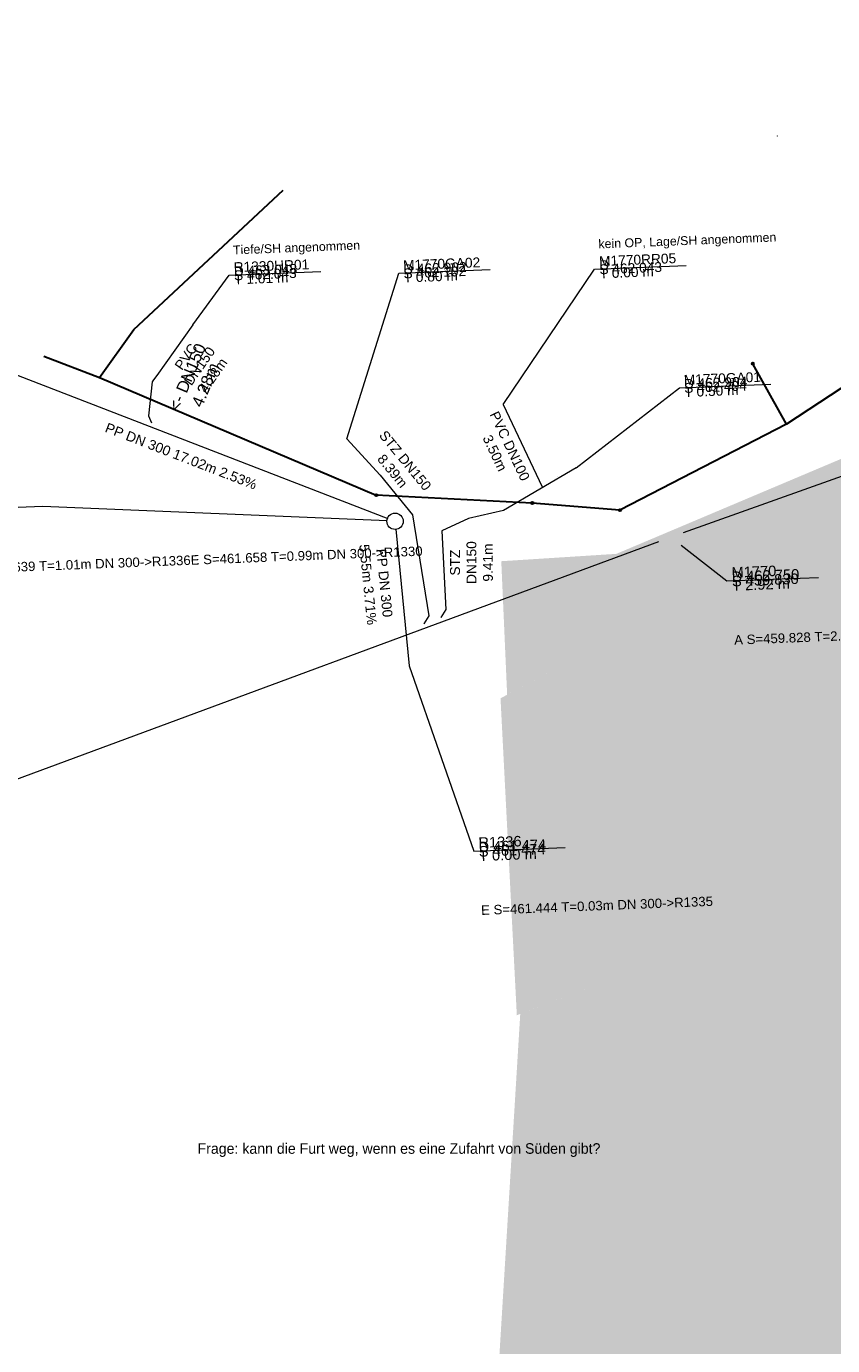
# Model space of a CAD drawing. Header units: metres. Extents: x 730549 to 731755, y 5527678 to 5528494.
# Tile 5 of 207: x 731490 to 731521, y 5527820 to 5527870. Entities that reach past the tile are written whole.
import ezdxf

# ---------------------------------------------------------------- set-up
doc = ezdxf.new("R2010")
doc.units = ezdxf.units.M
doc.header["$LTSCALE"] = 0.1
doc.header["$PDMODE"] = 1
doc.header["$PDSIZE"] = -2
for name, color, linetype in [('B_Festzelt', 7, 'Continuous'), ('Sparten Strom GEPLANT pdf', 7, 'Continuous'), ('Sparten_Glasfaserkabel', 7, 'Continuous'), ('Sparten_Kanal-aus dwg GRUPPE', 7, 'Continuous'), ('Wiese und Waldnaab als Hintergrund', 7, 'Continuous')]:
    doc.layers.add(name, color=color, linetype=linetype)
doc.styles.add('Arial', font='arial.ttf')
doc.styles.add('Futura Windows', font='txt')
picture_1 = doc.add_image_def('image1.png', size_in_pixel=(2382, 1684))

# ---------------------------------------------------------------- blocks, each defined once
blk = doc.blocks.new('PDF-Seite')
at = {"color": 255, "linetype": 'Continuous', "lineweight": 9, "transparency": 33554687}
blk.add_wipeout([(0, 103.921), (293.918, 103.921), (293.918, -103.921), (0, -103.921)], dxfattribs=at)
at = {"transparency": 33554687}
image = blk.add_image(picture_1, insert=(0, -103.921), size_in_units=(293.918, 207.843), dxfattribs=at)
image.dxf.flags = 7
blk = doc.blocks.new('KA_STUTZR')
at = {"color": 7, "linetype": 'Continuous', "lineweight": 25, "transparency": 33554687}
for p in [(0, 0), (0.0005, 0)]:
    blk.add_line(p, (0, 0.0005), dxfattribs=at)
at = {"color": 7, "linetype": 'Continuous', "lineweight": 5, "transparency": 33554687}
blk.add_line((0, 0), (0.001, 0), dxfattribs=at)
at = {"color": 7, "linetype": 'Continuous', "transparency": 33554687}
blk.add_solid([(0, 0.0005), (0.0005, 0), (0, 0)], dxfattribs=at)
blk = doc.blocks.new('KA_STUTZL')
at = {"color": 7, "linetype": 'Continuous', "lineweight": 25, "transparency": 33554687}
for p in [(-0.0005, 0), (0, 0)]:
    blk.add_line(p, (0, 0.0005), dxfattribs=at)
at = {"color": 7, "linetype": 'Continuous', "lineweight": 5, "transparency": 33554687}
blk.add_line((0, 0), (-0.001, 0), dxfattribs=at)
at = {"color": 7, "linetype": 'Continuous', "transparency": 33554687}
blk.add_solid([(0, 0.0005), (-0.0005, 0), (0, 0)], dxfattribs=at)
blk = doc.blocks.new('Ka_stxt_BG_H')
at = {"color": 206, "linetype": 'Continuous', "lineweight": 13, "true_color": 0x660066, "transparency": 33554687}
blk.add_point((0, 0), dxfattribs=at)
at = {"color": 0, "flags": 1}
for tag in ['NAME', 'Z_HIGH', 'Z_LOW', 'DZ', 'RES1', 'RES2', 'RES3', 'RES4', 'RES5', 'RES6', 'BEMERKUNG']:
    blk.add_attdef(tag, (0, 0), '', height=0.00018, dxfattribs=at)
blk = doc.blocks.new('khpfeil')
at = {"color": 7, "linetype": 'Continuous', "lineweight": 25, "transparency": 33554687}
blk.add_line((0, 0), (0, 0), dxfattribs=at)
blk.add_line((0, 0), (0, 0), dxfattribs=at)
blk.add_line((0, 0), (0, 0), dxfattribs=at)
blk.add_line((0, 0), (0, 0), dxfattribs=at)
blk = doc.blocks.new('Ka_stxt_BG_HA')
at = {"color": 206, "linetype": 'Continuous', "lineweight": 13, "true_color": 0x660066, "transparency": 33554687}
blk.add_point((0, 0), dxfattribs=at)
at = {"color": 0, "flags": 1}
for tag in ['NAME', 'Z_HIGH', 'Z_LOW', 'DZ', 'RES1', 'RES2', 'RES3', 'RES4', 'RES5', 'RES6', 'BEMERKUNG']:
    blk.add_attdef(tag, (0, 0), '', height=0.00018, dxfattribs=at)
blk = doc.blocks.new('SG')
at = {"color": 7, "linetype": 'Continuous', "lineweight": 25, "transparency": 33554687}
for p, q in [((0.0007, 0.0007), (-0.0007, 0.0007)), ((-0.0007, 0.0007), (-0.0007, -0.0007)), ((0, 0.00245), (-0.0005, 0.00145)), ((-0.0005, 0.00145), (0.0005, 0.00145)), ((0.0005, 0.00145), (0, 0.00245)), ((0, 0.00145), (0, 0.0007)), ((0.0007, -0.0007), (0.0007, 0.0007)), ((-0.0007, -0.0007), (0.0007, -0.0007)), ((0, -0.0007), (0, -0.002))]:
    blk.add_line(p, q, dxfattribs=at)
at = {"color": 7, "linetype": 'Continuous', "lineweight": 5, "transparency": 33554687}
blk.add_point((0, 0), dxfattribs=at)
blk = doc.blocks.new('Gruppe')
at = {"color": 211, "linetype": 'Continuous', "lineweight": 5, "true_color": 0xff7fff, "transparency": 33554687}
for p, q in [((-935.305, -379.047, -33.021), (-1024.823, -410.909, -33.021)), ((-1025.763, -411.251, -33.361), (-1101.245, -439.165, -33.361))]:
    blk.add_line(p, q, dxfattribs=at)
at = {"color": 150, "linetype": 'Continuous', "lineweight": 30, "true_color": 0x007fff, "transparency": 33554687}
for p, q in [((-1045.805, -403.15, -493.19), (-1040.11, -397.83, -493.19)), ((-1009.373, -399.213, -493.19), (-1020.878, -406.756, -493.19)), ((-1047.119, -404.982, -30.221), (-1045.805, -403.15, -493.19)), ((-1049.242, -404.164, -493.19), (-1047.119, -404.982, -30.221)), ((-1020.878, -406.756, -493.19), (-1022.168, -404.451, -493.19)), ((-1047.119, -404.982, -30.221), (-1036.547, -409.469, -493.19)), ((-1020.878, -406.756, -493.19), (-1027.24, -410.046, -493.19)), ((-1030.588, -409.772, -493.19), (-1036.547, -409.469, -493.19)), ((-1027.24, -410.046, -493.19), (-1030.588, -409.772, -493.19))]:
    blk.add_line(p, q, dxfattribs=at)
at = {"color": 161, "linetype": 'Continuous', "lineweight": 5, "true_color": 0x7f9fff, "transparency": 33554687}
for p, q in [((-1043.555, -402.966, -31.147), (-1044.936, -404.901, -31.147)), ((-1043.555, -402.966, -31.147), (-1044.936, -404.901, -31.147)), ((-1051.429, -404.435, -31.117), (-1036.112, -410.361, -31.117)), ((-1044.936, -404.901, -31.182), (-1045.052, -405.064, -31.182)), ((-1031.696, -406.015, -31.147), (-1030.33, -408.908, -31.147)), ((-1030.33, -408.908, -31.171), (-1030.202, -409.179, -31.171)), ((-1035.803, -410.768, -31.551), (-1035.289, -415.993, -31.551))]:
    blk.add_line(p, q, dxfattribs=at)
at = {"color": 7, "linetype": 'Continuous', "lineweight": 9, "transparency": 33554687, "flags": 128}
for points in [[(-1043.555, -402.966), (-1042.165, -401.072), (-1038.668, -400.934)], [(-1037.667, -407.323), (-1035.693, -400.997), (-1032.196, -400.86)], [(-1031.696, -406.015), (-1028.208, -400.84), (-1024.711, -400.703)], [(-1028.911, -408.424), (-1024.971, -405.371), (-1021.473, -405.234)], [(-1036.132, -410.457), (-1049.279, -409.906), (-1052.776, -410.044)], [(-1024.901, -411.385), (-1023.16, -412.749), (-1019.663, -412.611)], [(-1035.289, -415.993), (-1032.828, -423.068), (-1029.331, -422.931)]]:
    blk.add_lwpolyline(points, dxfattribs=at)
at = {"color": 161, "linetype": 'Continuous', "lineweight": 5, "true_color": 0x7f9fff, "transparency": 33554687, "flags": 128}
blk.add_lwpolyline([(-1045.052, -405.064), (-1045.111, -405.146), (-1045.25, -406.438), (-1045.129, -406.712)], dxfattribs=at)
blk.add_lwpolyline([(-1045.052, -405.064), (-1045.111, -405.146), (-1045.25, -406.438), (-1045.129, -406.712)], dxfattribs=at)
at = {"color": 211, "linetype": 'Continuous', "lineweight": 5, "true_color": 0xff7fff, "transparency": 33554687, "flags": 128}
for points in [[(-1037.667, -407.323), (-1036.401, -408.706), (-1035.166, -410.219), (-1034.547, -414.076), (-1034.734, -414.382)], [(-1028.911, -408.424), (-1031.693, -410.052), (-1033.03, -410.361), (-1034.042, -410.838), (-1033.89, -413.834), (-1034.078, -414.139)]]:
    blk.add_lwpolyline(points, dxfattribs=at)
at = {"color": 150, "linetype": 'Continuous', "lineweight": 30, "true_color": 0x007fff, "transparency": 33554687}
for centre in [(-1022.168, -404.451, -493.19), (-1036.547, -409.469, -493.19), (-1030.588, -409.772, -493.19), (-1027.24, -410.046, -493.19)]:
    blk.add_circle(centre, 0.04, dxfattribs=at)
at = {"color": 162, "linetype": 'Continuous', "lineweight": 9, "true_color": 0x0033cc, "transparency": 33554687}
blk.add_circle((-1035.832, -410.47, -30.54), 0.312, dxfattribs=at)
at = {"color": 216, "true_color": 0x7f007f, "transparency": 33554687, "rotation": 2.251158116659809}
for name, p, xscale, yscale, zscale in [('Ka_stxt_BG_HA', (-1036.277, -400.457, -493.19), 0.375, 0.375, 0.375), ('Ka_stxt_BG_HA', (-1025.555, -404.832, -493.19), 0.375, 0.375, 0.375), ('Ka_stxt_BG_H', (-1023.783, -412.173, -493.19), 0.4, 0.4, 0.4)]:
    blk.add_blockref(name, p, dxfattribs=dict(at, xscale=xscale, yscale=yscale, zscale=zscale))
at = {"color": 176, "true_color": 0x00007f, "transparency": 33554687, "rotation": 2.251158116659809}
for name, p, xscale, yscale, zscale in [('Ka_stxt_BG_HA', (-1028.792, -400.3, -493.19), 0.375, 0.375, 0.375), ('Ka_stxt_BG_HA', (-1042.749, -400.532, -493.19), 0.375, 0.375, 0.375), ('Ka_stxt_BG_H', (-1033.451, -422.492, -493.19), 0.4, 0.4, 0.4)]:
    blk.add_blockref(name, p, dxfattribs=dict(at, xscale=xscale, yscale=yscale, zscale=zscale))
at = {"color": 161, "true_color": 0x7f9fff, "transparency": 33554687}
for p, xscale, yscale, zscale, rotation in [((-1044.798, -404.707, -493.19), 1.5, 1.5, 1.5, 144.4868890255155), ((-1043.77, -407.398, -493.19), 3, 3, 3, 248.84706787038), ((-1035.546, -413.381, -493.19), 3, 3, 3, 185.6182249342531)]:
    blk.add_blockref('khpfeil', p, dxfattribs=dict(at, xscale=xscale, yscale=yscale, zscale=zscale, rotation=rotation))
at = {"color": 30, "true_color": 0xff7f00, "transparency": 33554687}
for name, p, xscale, yscale, zscale, rotation in [('KA_STUTZL', (-1045.129, -406.712, -493.19), 0.4999999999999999, 0.4999999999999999, 0.4999999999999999, 248.84706787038), ('KA_STUTZR', (-1029.626, -408.755, -493.19), 0.5, 0.5, 0.5, 120.3351500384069), ('KA_STUTZR', (-1034.735, -414.382, -493.19), 0.5, 0.5, 0.5, 110.2953957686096), ('KA_STUTZR', (-1034.078, -414.139, -493.19), 0.5, 0.5, 0.5, 110.2953957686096)]:
    blk.add_blockref(name, p, dxfattribs=dict(at, xscale=xscale, yscale=yscale, zscale=zscale, rotation=rotation))
at = {"color": 5, "true_color": 0x0000ff, "transparency": 33554687, "xscale": 0.17, "yscale": 0.17, "zscale": 0.17, "rotation": 2.251158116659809}
blk.add_blockref('SG', (-1020.878, -406.756, -493.19), dxfattribs=at)
at = {"color": 161, "true_color": 0x7f9fff, "transparency": 33554687, "rotation": 205.2777801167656}
blk.add_blockref('khpfeil', (-1030.948, -407.597, -493.19), dxfattribs=at)
at = {"color": 211, "true_color": 0xff7fff, "transparency": 33554687, "xscale": 1.5, "yscale": 1.5, "zscale": 1.5}
for p, rotation in [((-1035.131, -410.435, -493.19), 189.1178166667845), ((-1032.973, -410.348, -493.19), 103.0374076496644)]:
    blk.add_blockref('khpfeil', p, dxfattribs=dict(at, rotation=rotation))
at = {"color": 7, "transparency": 33554687, "attachment_point": 1, "rotation": 2.2512, "line_spacing_factor": 0.25, "style": 'Arial'}
for s, insert, char_height in [('Tiefe/SH angenommen', (-1042.028, -399.943, -493.19), 0.33812), ('kein OP, Lage/SH angenommen', (-1028.071, -399.712, -493.19), 0.33812), ('R1330HR01\\PD 463.048\\PS 462.043\\PT 1.01 m', (-1042.003, -400.58, -493.19), 0.3757), ('M1770GA02\\PD 462.902\\PS 462.102\\PT 0.80 m', (-1035.531, -400.506, -493.19), 0.3757), ('M1770RR05\\PD \\PS 462.043\\PT 0.00 m', (-1028.046, -400.349, -493.19), 0.3757), ('M1770GA01\\PD 462.904\\PS 462.404\\PT 0.50 m', (-1024.809, -404.88, -30.286), 0.3757), ('A S=461.639 T=1.01m DN 300->R1336E S=461.658 T=0.99m DN 300->R1330', (-1052.501, -412.118, -30.587), 0.36066), ('M1770\\PD 462.750\\PS 459.830\\PT 2.92 m', (-1022.987, -412.224, -30.44), 0.4007), ('A S=459.828 T=2.92m DN 350->M1775E S=459.832 T=2.92m DN 350->M1765', (-1022.885, -414.822, -30.44), 0.36066), ('R1336\\PD 461.474\\PS 461.474\\PT 0.00 m', (-1032.655, -422.544, -31.686), 0.4007), ('E S=461.444 T=0.03m DN 300->R1335', (-1032.553, -425.142, -31.686), 0.36066)]:
    blk.add_mtext(s, dxfattribs=dict(at, insert=insert, char_height=char_height))
at = {"color": 176, "true_color": 0x00007f, "transparency": 33554687, "attachment_point": 8, "line_spacing_factor": 1.002187, "style": 'Arial'}
for s, insert, char_height, width, rotation in [('<- DN150 4.28m', (-1042.862, -405.348, -31.179), 0.45082, 3.25, 67.2062), ('PVC DN150 4.28m', (-1042.625, -405.009, -31.179), 0.37568, 2.57143, 55.2371), ('PVC DN100 3.50m', (-1032.19, -407.946, -31.173), 0.37568, 3.181, 295.2778), ('PP DN 300 17.02m 2.53%', (-1044.073, -408.16, -31.325), 0.37568, 7.666, 338.8472), ('PP DN 300 5.55m 3.71%', (-1037.053, -412.904, -31.649), 0.37568, 3.634, 275.6185)]:
    blk.add_mtext(s, dxfattribs=dict(at, insert=insert, char_height=char_height, width=width, rotation=rotation))
at = {"color": 216, "true_color": 0x7f007f, "transparency": 33554687, "char_height": 0.37568, "attachment_point": 8, "line_spacing_factor": 1.002187, "style": 'Arial'}
for s, insert, width, rotation in [('STZ DN150 8.39m', (-1036.075, -408.67, -32.192), 3.126, 309.4173), ('STZ DN150 9.41m', (-1032.092, -412.045, -492.59), 1.302, 90.1039)]:
    blk.add_mtext(s, dxfattribs=dict(at, insert=insert, width=width, rotation=rotation))
blk = doc.blocks.new('Gruppe-1')
at = {"color": 7, "transparency": 33554687}
blk.add_blockref('Gruppe', (0, 0), dxfattribs=at)
blk = doc.blocks.new('Gebaeudepunktaydf')
at = {"color": 7, "linetype": 'Continuous', "lineweight": 25, "transparency": 33554687}
blk.add_circle((0, 0), 0.0003, dxfattribs=at)
blk = doc.blocks.new('Gruppe-2')
at = {"color": 253, "true_color": 0xadadad, "transparency": 33554687}
blk.add_blockref('Gebaeudepunktaydf', (-1021.224, -395.755, -520.142), dxfattribs=at)
at = {"color": 253, "true_color": 0xadadad, "transparency": 33554687, "insert": (-1022.034, -401.925, -520.142), "char_height": 0.001, "attachment_point": 5, "rotation": 28.8771, "line_spacing_factor": 0.25, "style": 'Arial'}
blk.add_mtext('3', dxfattribs=at)

msp = doc.modelspace()

# ---------------------------------------------------------------- block references
at = {"layer": 'Sparten Strom GEPLANT pdf', "color": 16, "true_color": 0x800000, "transparency": 33554687}
msp.add_blockref('PDF-Seite', (731393.397, 5527843.198), dxfattribs=at)

# ---------------------------------------------------------------- next in the draw order: hatches: boundary and pattern name
at = {"layer": 'Wiese und Waldnaab als Hintergrund', "linetype": 'Continuous', "lineweight": 0, "true_color": 0x66aaff, "transparency": 33554559}
msp.add_hatch(color=161, dxfattribs=at).paths.add_polyline_path([(731675.792, 5527974.004), (731676.4, 5527974.6), (731687, 5527969.4), (731685.2, 5527966.4), (731681, 5527963.8), (731680.2, 5527956.6), (731676.6, 5527950.6), (731672.8, 5527951.6), (731669.2, 5527944.8), (731661, 5527939.8), (731660.4, 5527935.2), (731659.2, 5527931.2), (731662.4, 5527928), (731660.4, 5527922.4), (731658.4, 5527920.4), (731657.2, 5527916.4), (731655.2, 5527914.4), (731654.2, 5527908.6), (731654.6, 5527904.4), (731654.573, 5527904.402), (731653.308, 5527897.918), (731654.243, 5527894.902), (731653.412, 5527893.302), (731652.034, 5527887.517), (731651.493, 5527885.309), (731650.5, 5527881.845), (731648.417, 5527875.551), (731647.211, 5527873.709), (731644.51, 5527868.986), (731642.564, 5527867.465), (731640.331, 5527865.812), (731639.379, 5527864.4), (731636.728, 5527863.807), (731633.047, 5527861.647), (731631.137, 5527861.584), (731630.858, 5527859.542), (731633.047, 5527858.626), (731633.047, 5527854.945), (731634.69, 5527852.115), (731634.909, 5527851.033), (731629.053, 5527848.479), (731629.179, 5527851.913), (731627.956, 5527853.892), (731627.903, 5527855.294), (731626.593, 5527858.068), (731624.42, 5527859.54), (731622.589, 5527861.552), (731621.652, 5527862.757), (731619.632, 5527862.838), (731618.716, 5527863.844), (731616.376, 5527864.09), (731612.952, 5527864.117), (731610.942, 5527864.098), (731608.787, 5527862.654), (731606.291, 5527862.481), (731603.11, 5527862.133), (731600.869, 5527862.39), (731599.896, 5527862.082), (731597.59, 5527862.936), (731596.695, 5527862.837), (731594.94, 5527863.249), (731593.609, 5527863.892), (731591.362, 5527863.762), (731589.607, 5527864.173), (731588.038, 5527863.8), (731585.807, 5527863.052), (731583.764, 5527863.331), (731580.064, 5527863.126), (731578.55, 5527862.256), (731574.465, 5527862.814), (731571.547, 5527860.985), (731568.651, 5527858.957), (731566.276, 5527858.596), (731562.786, 5527858.314), (731560.376, 5527856.44), (731556.484, 5527853.398), (731555.994, 5527850.527), (731557.845, 5527847.411), (731559.125, 5527846.746), (731558.537, 5527844.77), (731556.8, 5527842.266), (731556.004, 5527842.179), (731554.754, 5527840.734), (731550.656, 5527839.58), (731549.012, 5527840.808), (731545.888, 5527841.774), (731542.225, 5527843.988), (731540.946, 5527845.557), (731537.608, 5527842.978), (731535.133, 5527842.606), (731532.436, 5527840.6), (731531.187, 5527840.061), (731530.368, 5527838.361), (731529.408, 5527838.86), (731526.048, 5527837.385), (731522.479, 5527835.987), (731521.276, 5527835.956), (731518.457, 5527834.138), (731515.806, 5527833.545), (731514.217, 5527834.277), (731511.886, 5527833.518), (731508.604, 5527832.253), (731507.981, 5527844.357), (731512.07, 5527846.515), (731513.961, 5527848.534), (731515.473, 5527847.593), (731517.262, 5527847.789), (731517.141, 5527847.977), (731520.927, 5527848.392), (731524.035, 5527850.242), (731529.859, 5527853.094), (731534.556, 5527856.124), (731538.524, 5527858.47), (731542.799, 5527858.939), (731546.546, 5527861.463), (731548.61, 5527860.985), (731553.042, 5527863.684), (731558.488, 5527864.482), (731560.82, 5527866.147), (731566.346, 5527868.966), (731572.743, 5527871.176), (731577.12, 5527873.467), (731580.709, 5527873.76), (731586.518, 5527873.995), (731588.817, 5527875.051), (731592.681, 5527874.67), (731596.269, 5527874.058), (731601.483, 5527875.133), (731603.272, 5527875.329), (731607.801, 5527876.228), (731610.775, 5527878.465), (731614.742, 5527879.906), (731617.186, 5527882.388), (731619.76, 5527882.77), (731619.728, 5527883.974), (731623.597, 5527886.31), (731626.039, 5527887.885), (731628.165, 5527891.438), (731629.769, 5527893.324), (731631.686, 5527897.86), (731631.511, 5527899.451), (731632.963, 5527902.729), (731635.979, 5527905.506), (731634.4, 5527905.6), (731638.4, 5527907), (731641, 5527909.8), (731643.2, 5527914.8), (731643.2, 5527920.2), (731644.2, 5527921.4), (731643.6, 5527926), (731644, 5527929.2), (731644.6, 5527931.6), (731647.6, 5527934.8), (731649.6, 5527937.4), (731649.8, 5527940), (731651.2, 5527940.8), (731653.4, 5527941.6), (731653.2, 5527947.2), (731655.4, 5527948.4), (731657, 5527955.2), (731660.4, 5527961.6), (731662.85, 5527964.294), (731665.497, 5527966.85), (731671.078, 5527969.289)])
at = {"layer": 'Wiese und Waldnaab als Hintergrund', "linetype": 'Continuous', "lineweight": 0, "true_color": 0xc4d309, "transparency": 33554508}
msp.add_hatch(color=52, dxfattribs=at).paths.add_polyline_path([(731515.473, 5527847.593), (731517.262, 5527847.789), (731517.141, 5527847.977), (731520.927, 5527848.392), (731524.035, 5527850.242), (731529.859, 5527853.094), (731534.556, 5527856.124), (731538.524, 5527858.47), (731542.799, 5527858.939), (731546.546, 5527861.463), (731548.61, 5527860.985), (731553.042, 5527863.684), (731558.488, 5527864.482), (731560.82, 5527866.147), (731566.346, 5527868.966), (731572.743, 5527871.176), (731577.12, 5527873.467), (731580.709, 5527873.76), (731586.518, 5527873.995), (731588.817, 5527875.051), (731592.681, 5527874.67), (731596.269, 5527874.058), (731601.483, 5527875.133), (731603.272, 5527875.329), (731607.801, 5527876.228), (731610.775, 5527878.465), (731614.742, 5527879.906), (731617.186, 5527882.388), (731619.76, 5527882.77), (731619.728, 5527883.974), (731623.597, 5527886.31), (731626.039, 5527887.885), (731628.165, 5527891.438), (731629.769, 5527893.324), (731631.686, 5527897.86), (731631.511, 5527899.451), (731632.963, 5527902.729), (731633.322, 5527905.201), (731628.571, 5527905.164), (731623.732, 5527896.083), (731616.992, 5527893.332), (731608.815, 5527889.92), (731597.852, 5527884.392), (731591.783, 5527880.105), (731586.68, 5527878.942), (731582.095, 5527877.634), (731579.799, 5527878.388), (731577.449, 5527879.64), (731569.465, 5527872.628), (731563.145, 5527869.721), (731556.305, 5527866.959), (731551.276, 5527864.195), (731549.099, 5527862.95), (731546.772, 5527864.908), (731544.662, 5527864.878), (731539.702, 5527863.328), (731532.418, 5527859.109), (731524.261, 5527853.687), (731521.732, 5527853.812), (731512.406, 5527849.872), (731508.01, 5527849.591), (731508.234, 5527844.491), (731512.07, 5527846.515), (731513.961, 5527848.534)])

# ---------------------------------------------------------------- next in the draw order: block references
at = {"layer": 'Sparten_Glasfaserkabel', "color": 7, "transparency": 33554687}
msp.add_blockref('Gruppe-2', (732539.784, 5528261.585), dxfattribs=at)
at = {"layer": 'Sparten_Kanal-aus dwg GRUPPE', "color": 7, "transparency": 33554687}
msp.add_blockref('Gruppe-1', (732539.784, 5528261.585), dxfattribs=at)

# ---------------------------------------------------------------- next in the draw order: wipeouts: each hides what was drawn before it
at = {"color": 255, "linetype": 'Continuous', "lineweight": 9, "transparency": 33554687}
msp.add_wipeout([(731496.41, 5527826.822), (731512.517, 5527826.822), (731512.517, 5527827.471), (731496.41, 5527827.471)], dxfattribs=at).dxf.layer = 'B_Festzelt'

# ---------------------------------------------------------------- next in the draw order: hatches: boundary and pattern name
at = {"layer": 'Wiese und Waldnaab als Hintergrund', "linetype": 'Continuous', "lineweight": 0, "true_color": 0xc4d309, "transparency": 33554483}
msp.add_hatch(color=52, dxfattribs=at).paths.add_polyline_path([(731645.564, 5527857.533), (731648.867, 5527864.657), (731649.383, 5527877.95), (731647.211, 5527873.709), (731644.51, 5527868.986), (731642.564, 5527867.465), (731640.331, 5527865.812), (731639.379, 5527864.4), (731636.728, 5527863.807), (731633.047, 5527861.647), (731631.137, 5527861.584), (731630.858, 5527859.542), (731633.047, 5527858.626), (731633.047, 5527854.945), (731634.69, 5527852.115), (731634.909, 5527851.033), (731629.053, 5527848.479), (731629.179, 5527851.913), (731627.956, 5527853.892), (731627.903, 5527855.294), (731626.593, 5527858.068), (731624.42, 5527859.54), (731622.589, 5527861.552), (731621.652, 5527862.757), (731619.632, 5527862.838), (731618.716, 5527863.844), (731616.376, 5527864.09), (731612.952, 5527864.117), (731610.942, 5527864.098), (731608.787, 5527862.654), (731606.291, 5527862.481), (731603.11, 5527862.133), (731600.869, 5527862.39), (731599.896, 5527862.082), (731597.59, 5527862.936), (731596.695, 5527862.837), (731594.94, 5527863.249), (731593.609, 5527863.892), (731591.362, 5527863.762), (731589.607, 5527864.173), (731588.038, 5527863.8), (731585.807, 5527863.052), (731583.764, 5527863.331), (731580.064, 5527863.126), (731578.55, 5527862.256), (731574.465, 5527862.814), (731571.547, 5527860.985), (731568.651, 5527858.957), (731566.276, 5527858.596), (731562.786, 5527858.314), (731560.376, 5527856.44), (731556.484, 5527853.398), (731555.994, 5527850.527), (731557.845, 5527847.411), (731559.125, 5527846.746), (731558.537, 5527844.77), (731556.8, 5527842.266), (731556.004, 5527842.179), (731554.754, 5527840.734), (731550.656, 5527839.58), (731549.012, 5527840.808), (731545.888, 5527841.774), (731542.225, 5527843.988), (731540.946, 5527845.557), (731537.608, 5527842.978), (731535.133, 5527842.606), (731532.436, 5527840.6), (731531.187, 5527840.061), (731530.368, 5527838.361), (731529.408, 5527838.86), (731526.048, 5527837.385), (731522.479, 5527835.987), (731521.276, 5527835.956), (731518.457, 5527834.138), (731515.806, 5527833.545), (731514.217, 5527834.277), (731511.886, 5527833.518), (731508.735, 5527832.303), (731502.8, 5527735.172), (731587.4, 5527735), (731587, 5527743.2), (731600.4, 5527745), (731608.395, 5527752.271), (731632.944, 5527766.213), (731648.414, 5527772.839), (731668.004, 5527780.419), (731667.688, 5527783.302), (731672.77, 5527784.664), (731670.373, 5527791.846), (731680.682, 5527795.994), (731685.016, 5527799.588), (731678.469, 5527800.58), (731672.244, 5527803.218), (731664.806, 5527806.828), (731657.127, 5527811.72), (731650.928, 5527816.875), (731647.611, 5527821.441), (731645.652, 5527826.457), (731645.095, 5527830.621), (731645.855, 5527836.539), (731646.72, 5527839.652), (731643.205, 5527845.102), (731642.516, 5527849.553), (731640.4, 5527852.339)])

# ---------------------------------------------------------------- next in the draw order: texts
at = {"layer": 'B_Festzelt', "color": 32, "true_color": 0xe25005, "transparency": 33554687, "insert": (731496.41, 5527827.367), "char_height": 0.40349, "attachment_point": 1, "line_spacing_factor": 0.969122, "style": 'Futura Windows'}
msp.add_mtext('Frage: kann die Furt weg, wenn es eine Zufahrt von Süden gibt?', dxfattribs=at)

doc.saveas('drawing.dxf')
